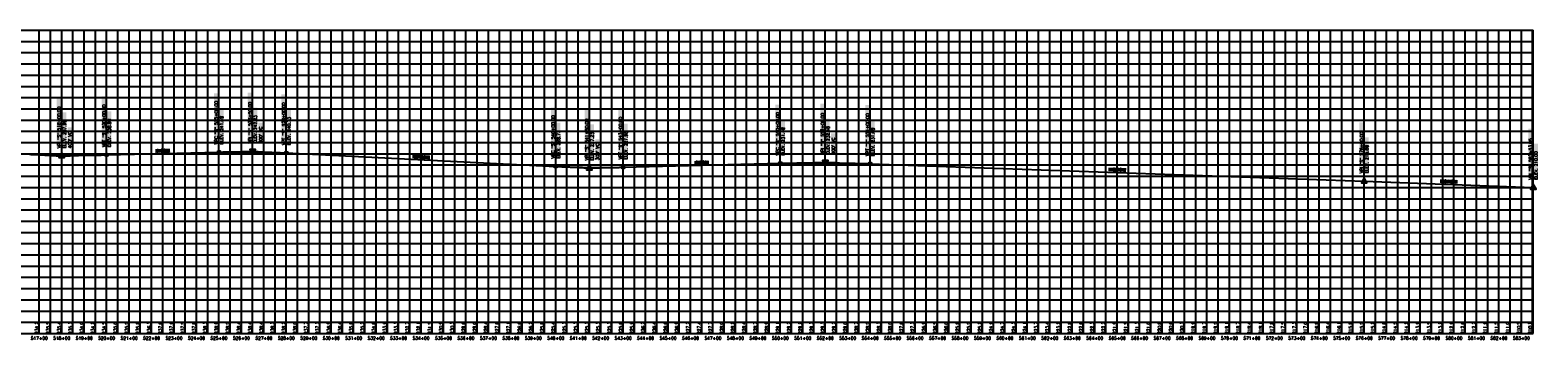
# Model space of a CAD drawing. Extents: x 114466 to 237039, y 16086 to 93345.
# Tile 46 of 81: x 188941 to 195655, y 25586 to 26965. Entities that reach past the tile are written whole.
import ezdxf
from ezdxf.enums import TextEntityAlignment as Align

# ---------------------------------------------------------------- set-up
doc = ezdxf.new("R2010")
doc.units = 0
doc.header["$LTSCALE"] = 50
doc.header["$MEASUREMENT"] = 0
doc.layers.get('0').update_dxf_attribs({"color": 1})
for name, color, linetype in [('STERL_SHIFT2-PBASE', 251, 'Continuous'), ('STERL_SHIFT2-PEGCT', 251, 'Continuous'), ('STERL_SHIFT2-PFGC', 6, 'Continuous'), ('sterl_shift2-PFGCT', 3, 'Continuous'), ('sterl_shift2-PFGCT-B', 3, 'Continuous'), ('STERL_SHIFT2-PGRID', 251, 'Continuous'), ('STERL_SHIFT2-PVGRID', 251, 'Continuous')]:
    doc.layers.add(name, color=color, linetype=linetype)
doc.styles.add('L140', font='ROMANSM.shx', dxfattribs={"height": 14})

# ---------------------------------------------------------------- blocks, each defined once
blk = doc.blocks.new('CRV_CIR')
at = {"color": 155, "const_width": 0.063, "flags": 128}
blk.add_lwpolyline([(-0.0315, 0, 1), (0.0315, 0, 1)], format="xyb", close=True, dxfattribs=at)
for radius in [0.07, 0.0187]:
    blk.add_circle((0, 0), radius)
blk = doc.blocks.new('crv_tri')
for points in [[(0.125, -0.072), (0, 0.144), (-0.125, -0.072)], [(-0.125, -0.072), (0.125, -0.072), (0, 0.144)]]:
    blk.add_hatch(color=155).paths.add_polyline_path(points)
for p, q in [((0, 0.144), (-0.125, -0.072)), ((0.125, -0.072), (0, 0.144)), ((-0.125, -0.072), (0.125, -0.072))]:
    blk.add_line(p, q)
at = {"flags": 128}
for points in [[(0, 0.144), (-0.125, -0.072), (0.125, -0.072)], [(-0.125, -0.072), (0.125, -0.072), (0, 0.144)]]:
    blk.add_lwpolyline(points, close=True, dxfattribs=at)
blk.add_circle((0, 0), 0.025)
blk.add_circle((0, 0), 0.025)
blk.add_circle((0, 0), 0.025)

msp = doc.modelspace()

# ---------------------------------------------------------------- linework, layer by layer
at = {"layer": 'STERL_SHIFT2-PBASE'}
for p, q in [((137615.98245, 25664.70566), (195633.78158, 25664.70566)), ((188981.57245, 25614.70566), (188981.57245, 25664.70566)), ((189031.57245, 25614.70566), (189031.57245, 25664.70566)), ((189081.57245, 25614.70566), (189081.57245, 25664.70566)), ((189131.57245, 25614.70566), (189131.57245, 25664.70566)), ((189181.57245, 25614.70566), (189181.57245, 25664.70566)), ((189231.57245, 25614.70566), (189231.57245, 25664.70566)), ((189281.57245, 25614.70566), (189281.57245, 25664.70566)), ((189331.57245, 25614.70566), (189331.57245, 25664.70566)), ((189381.57245, 25614.70566), (189381.57245, 25664.70566)), ((189431.57245, 25614.70566), (189431.57245, 25664.70566)), ((189481.57245, 25614.70566), (189481.57245, 25664.70566)), ((189531.57245, 25614.70566), (189531.57245, 25664.70566)), ((189581.57245, 25614.70566), (189581.57245, 25664.70566)), ((189631.57245, 25614.70566), (189631.57245, 25664.70566)), ((189681.57245, 25614.70566), (189681.57245, 25664.70566)), ((189731.57245, 25614.70566), (189731.57245, 25664.70566)), ((189781.57245, 25614.70566), (189781.57245, 25664.70566)), ((189831.57245, 25614.70566), (189831.57245, 25664.70566)), ((189881.57245, 25614.70566), (189881.57245, 25664.70566)), ((189931.57245, 25614.70566), (189931.57245, 25664.70566)), ((189981.57245, 25614.70566), (189981.57245, 25664.70566)), ((190031.57245, 25614.70566), (190031.57245, 25664.70566)), ((190081.57245, 25614.70566), (190081.57245, 25664.70566)), ((190131.57245, 25614.70566), (190131.57245, 25664.70566)), ((190181.57245, 25614.70566), (190181.57245, 25664.70566)), ((190231.57245, 25614.70566), (190231.57245, 25664.70566)), ((190281.57245, 25614.70566), (190281.57245, 25664.70566)), ((190331.57245, 25614.70566), (190331.57245, 25664.70566)), ((190381.57245, 25614.70566), (190381.57245, 25664.70566)), ((190431.57245, 25614.70566), (190431.57245, 25664.70566)), ((190481.57245, 25614.70566), (190481.57245, 25664.70566)), ((190531.57245, 25614.70566), (190531.57245, 25664.70566)), ((190581.57245, 25614.70566), (190581.57245, 25664.70566)), ((190631.57245, 25614.70566), (190631.57245, 25664.70566)), ((190681.57245, 25614.70566), (190681.57245, 25664.70566)), ((190731.57245, 25614.70566), (190731.57245, 25664.70566)), ((190781.57245, 25614.70566), (190781.57245, 25664.70566)), ((190831.57245, 25614.70566), (190831.57245, 25664.70566)), ((190881.57245, 25614.70566), (190881.57245, 25664.70566)), ((190931.57245, 25614.70566), (190931.57245, 25664.70566)), ((190981.57245, 25614.70566), (190981.57245, 25664.70566)), ((191031.57245, 25614.70566), (191031.57245, 25664.70566)), ((191081.57245, 25614.70566), (191081.57245, 25664.70566)), ((191131.57245, 25614.70566), (191131.57245, 25664.70566)), ((191181.57245, 25614.70566), (191181.57245, 25664.70566)), ((191231.57245, 25614.70566), (191231.57245, 25664.70566)), ((191281.57245, 25614.70566), (191281.57245, 25664.70566)), ((191331.57245, 25614.70566), (191331.57245, 25664.70566)), ((191381.57245, 25614.70566), (191381.57245, 25664.70566)), ((191431.57245, 25614.70566), (191431.57245, 25664.70566)), ((191481.57245, 25614.70566), (191481.57245, 25664.70566)), ((191531.57245, 25614.70566), (191531.57245, 25664.70566)), ((191581.57245, 25614.70566), (191581.57245, 25664.70566)), ((191631.57245, 25614.70566), (191631.57245, 25664.70566)), ((191681.57245, 25614.70566), (191681.57245, 25664.70566)), ((191731.57245, 25614.70566), (191731.57245, 25664.70566)), ((191781.57245, 25614.70566), (191781.57245, 25664.70566)), ((191831.57245, 25614.70566), (191831.57245, 25664.70566)), ((191881.57245, 25614.70566), (191881.57245, 25664.70566)), ((191931.57245, 25614.70566), (191931.57245, 25664.70566)), ((191981.57245, 25614.70566), (191981.57245, 25664.70566)), ((192031.57245, 25614.70566), (192031.57245, 25664.70566)), ((192081.57245, 25614.70566), (192081.57245, 25664.70566)), ((192131.57245, 25614.70566), (192131.57245, 25664.70566)), ((192181.57245, 25614.70566), (192181.57245, 25664.70566)), ((192231.57245, 25614.70566), (192231.57245, 25664.70566)), ((192281.57245, 25614.70566), (192281.57245, 25664.70566)), ((192331.57245, 25614.70566), (192331.57245, 25664.70566)), ((192381.57245, 25614.70566), (192381.57245, 25664.70566)), ((192431.57245, 25614.70566), (192431.57245, 25664.70566)), ((192481.57245, 25614.70566), (192481.57245, 25664.70566)), ((192531.57245, 25614.70566), (192531.57245, 25664.70566)), ((192581.57245, 25614.70566), (192581.57245, 25664.70566)), ((192631.57245, 25614.70566), (192631.57245, 25664.70566)), ((192681.57245, 25614.70566), (192681.57245, 25664.70566)), ((192731.57245, 25614.70566), (192731.57245, 25664.70566)), ((192781.57245, 25614.70566), (192781.57245, 25664.70566)), ((192831.57245, 25614.70566), (192831.57245, 25664.70566)), ((192881.57245, 25614.70566), (192881.57245, 25664.70566)), ((192931.57245, 25614.70566), (192931.57245, 25664.70566)), ((192981.57245, 25614.70566), (192981.57245, 25664.70566)), ((193031.57245, 25614.70566), (193031.57245, 25664.70566)), ((193081.57245, 25614.70566), (193081.57245, 25664.70566)), ((193131.57245, 25614.70566), (193131.57245, 25664.70566)), ((193181.57245, 25614.70566), (193181.57245, 25664.70566)), ((193231.57245, 25614.70566), (193231.57245, 25664.70566)), ((193281.57245, 25614.70566), (193281.57245, 25664.70566)), ((193331.57245, 25614.70566), (193331.57245, 25664.70566)), ((193381.57245, 25614.70566), (193381.57245, 25664.70566)), ((193431.57245, 25614.70566), (193431.57245, 25664.70566)), ((193481.57245, 25614.70566), (193481.57245, 25664.70566)), ((193531.57245, 25614.70566), (193531.57245, 25664.70566)), ((193581.57245, 25614.70566), (193581.57245, 25664.70566)), ((193631.57245, 25614.70566), (193631.57245, 25664.70566)), ((193681.57245, 25614.70566), (193681.57245, 25664.70566)), ((193731.57245, 25614.70566), (193731.57245, 25664.70566)), ((193781.57245, 25614.70566), (193781.57245, 25664.70566)), ((193831.57245, 25614.70566), (193831.57245, 25664.70566)), ((193881.57245, 25614.70566), (193881.57245, 25664.70566)), ((193931.57245, 25614.70566), (193931.57245, 25664.70566)), ((193981.57245, 25614.70566), (193981.57245, 25664.70566)), ((194031.57245, 25614.70566), (194031.57245, 25664.70566)), ((194081.57245, 25614.70566), (194081.57245, 25664.70566)), ((194131.57245, 25614.70566), (194131.57245, 25664.70566)), ((194181.57245, 25614.70566), (194181.57245, 25664.70566)), ((194231.57245, 25614.70566), (194231.57245, 25664.70566)), ((194281.57245, 25614.70566), (194281.57245, 25664.70566)), ((194331.57245, 25614.70566), (194331.57245, 25664.70566)), ((194381.57245, 25614.70566), (194381.57245, 25664.70566)), ((194431.57245, 25614.70566), (194431.57245, 25664.70566)), ((194481.57245, 25614.70566), (194481.57245, 25664.70566)), ((194531.57245, 25614.70566), (194531.57245, 25664.70566)), ((194581.57245, 25614.70566), (194581.57245, 25664.70566)), ((194631.57245, 25614.70566), (194631.57245, 25664.70566)), ((194681.57245, 25614.70566), (194681.57245, 25664.70566)), ((194731.57245, 25614.70566), (194731.57245, 25664.70566)), ((194781.57245, 25614.70566), (194781.57245, 25664.70566)), ((194831.57245, 25614.70566), (194831.57245, 25664.70566)), ((194881.57245, 25614.70566), (194881.57245, 25664.70566)), ((194931.57245, 25614.70566), (194931.57245, 25664.70566)), ((194981.57245, 25614.70566), (194981.57245, 25664.70566)), ((195031.57245, 25614.70566), (195031.57245, 25664.70566)), ((195081.57245, 25614.70566), (195081.57245, 25664.70566)), ((195131.57245, 25614.70566), (195131.57245, 25664.70566)), ((195181.57245, 25614.70566), (195181.57245, 25664.70566)), ((195231.57245, 25614.70566), (195231.57245, 25664.70566)), ((195281.57245, 25614.70566), (195281.57245, 25664.70566)), ((195331.57245, 25614.70566), (195331.57245, 25664.70566)), ((195381.57245, 25614.70566), (195381.57245, 25664.70566)), ((195431.57245, 25614.70566), (195431.57245, 25664.70566)), ((195481.57245, 25614.70566), (195481.57245, 25664.70566)), ((195531.57245, 25614.70566), (195531.57245, 25664.70566)), ((195581.57245, 25614.70566), (195581.57245, 25664.70566)), ((195631.57245, 25614.70566), (195631.57245, 25664.70566)), ((195633.78158, 25614.70566), (195633.78158, 25664.70566)), ((137615.98245, 25614.70566), (195633.78158, 25614.70566))]:
    msp.add_line(p, q, dxfattribs=at)
at = {"layer": 'STERL_SHIFT2-PFGC'}
for p, q in [((189281.57245, 26409.61557), (189781.57245, 26422.11557)), ((190081.57245, 26418.36557), (191281.57245, 26358.36557)), ((191581.57245, 26354.61557), (192281.57245, 26372.11557)), ((192681.57245, 26370.11557), (194881.57245, 26293.11557)), ((194881.57245, 26293.11557), (195634.62462, 26264.70566))]:
    msp.add_line(p, q, dxfattribs=at)
for points in [[(188937.82245, 26412.0997), (188944.07245, 26411.85678), (188950.32245, 26411.62119), (188956.57245, 26411.39291), (188962.82245, 26411.17197), (188969.07245, 26410.95834), (188975.32245, 26410.75204), (188981.57245, 26410.55307), (188987.82245, 26410.36142), (188994.07245, 26410.17709), (189000.32245, 26410.00009), (189006.57245, 26409.83041), (189012.82245, 26409.66806), (189019.07245, 26409.51303), (189025.32245, 26409.36533), (189031.57245, 26409.22494), (189037.82245, 26409.09189), (189044.07245, 26408.96616), (189050.32245, 26408.84775), (189056.57245, 26408.73666), (189062.82245, 26408.6329), (189069.07245, 26408.53647), (189075.32245, 26408.44736), (189081.57245, 26408.36557), (189087.82245, 26408.29111), (189094.07245, 26408.22397), (189100.32245, 26408.16415), (189106.57245, 26408.11166), (189112.82245, 26408.0665), (189119.07245, 26408.02866), (189125.32245, 26407.99814), (189131.57245, 26407.97494), (189137.82245, 26407.95908), (189144.07245, 26407.95053), (189150.32245, 26407.94931), (189156.57245, 26407.95541), (189162.82245, 26407.96884), (189169.07245, 26407.98959), (189175.32245, 26408.01767), (189181.57245, 26408.05307), (189187.82245, 26408.09579), (189194.07245, 26408.14584), (189200.32245, 26408.20322), (189206.57245, 26408.26791), (189212.82245, 26408.33994), (189219.07245, 26408.41928), (189225.32245, 26408.50595), (189231.57245, 26408.59994), (189237.82245, 26408.70126), (189244.07245, 26408.80991), (189250.32245, 26408.92587), (189256.57245, 26409.04916), (189262.82245, 26409.17978), (189269.07245, 26409.31772), (189275.32245, 26409.46298), (189281.57245, 26409.61557)], [(189781.57245, 26422.11557), (189786.25995, 26422.23001), (189790.94745, 26422.33896), (189795.63495, 26422.44241), (189800.32245, 26422.54037), (189805.00995, 26422.63284), (189809.69745, 26422.71982), (189814.38495, 26422.8013), (189819.07245, 26422.87729), (189823.75995, 26422.94778), (189828.44745, 26423.01279), (189833.13495, 26423.0723), (189837.82245, 26423.12631), (189842.50995, 26423.17484), (189847.19745, 26423.21786), (189851.88495, 26423.2554), (189856.57245, 26423.28744), (189861.25995, 26423.314), (189865.94745, 26423.33505), (189870.63495, 26423.35062), (189875.32245, 26423.36069), (189880.00995, 26423.36526), (189884.69745, 26423.36435), (189889.38495, 26423.35794), (189894.07245, 26423.34604), (189898.75995, 26423.32864), (189903.44745, 26423.30576), (189908.13495, 26423.27737), (189912.82245, 26423.2435), (189917.50995, 26423.20413), (189922.19745, 26423.15927), (189926.88495, 26423.10892), (189931.57245, 26423.05307), (189936.25995, 26422.99173), (189940.94745, 26422.9249), (189945.63495, 26422.85257), (189950.32245, 26422.77475), (189955.00995, 26422.69144), (189959.69745, 26422.60263), (189964.38495, 26422.50833), (189969.07245, 26422.40854), (189973.75995, 26422.30325), (189978.44745, 26422.19247), (189983.13495, 26422.0762), (189987.82245, 26421.95444), (189992.50995, 26421.82718), (189997.19745, 26421.69443), (190001.88495, 26421.55618), (190006.57245, 26421.41244), (190011.25995, 26421.26321), (190015.94745, 26421.10849), (190020.63495, 26420.94827), (190025.32245, 26420.78256), (190030.00995, 26420.61136), (190034.69745, 26420.43466), (190039.38495, 26420.25247), (190044.07245, 26420.06479), (190048.75995, 26419.87161), (190053.44745, 26419.67294), (190058.13495, 26419.46878), (190062.82245, 26419.25912), (190067.50995, 26419.04398), (190072.19745, 26418.82333), (190076.88495, 26418.5972), (190081.57245, 26418.36557)], [(191281.57245, 26358.36557), (191286.25995, 26358.13394), (191290.94745, 26357.90781), (191295.63495, 26357.68716), (191300.32245, 26357.47202), (191305.00995, 26357.26236), (191309.69745, 26357.0582), (191314.38495, 26356.85953), (191319.07245, 26356.66635), (191323.75995, 26356.47867), (191328.44745, 26356.29648), (191333.13495, 26356.11978), (191337.82245, 26355.94858), (191342.50995, 26355.78287), (191347.19745, 26355.62265), (191351.88495, 26355.46793), (191356.57245, 26355.31869), (191361.25995, 26355.17496), (191365.94745, 26355.03671), (191370.63495, 26354.90396), (191375.32245, 26354.7767), (191380.00995, 26354.65494), (191384.69745, 26354.53867), (191389.38495, 26354.42789), (191394.07245, 26354.3226), (191398.75995, 26354.22281), (191403.44745, 26354.12851), (191408.13495, 26354.0397), (191412.82245, 26353.95639), (191417.50995, 26353.87857), (191422.19745, 26353.80624), (191426.88495, 26353.73941), (191431.57245, 26353.67807), (191436.25995, 26353.62222), (191440.94745, 26353.57187), (191445.63495, 26353.52701), (191450.32245, 26353.48764), (191455.00995, 26353.45377), (191459.69745, 26353.42538), (191464.38495, 26353.4025), (191469.07245, 26353.3851), (191473.75995, 26353.3732), (191478.44745, 26353.36679), (191483.13495, 26353.36588), (191487.82245, 26353.37045), (191492.50995, 26353.38052), (191497.19745, 26353.39609), (191501.88495, 26353.41714), (191506.57245, 26353.44369), (191511.25995, 26353.47574), (191515.94745, 26353.51328), (191520.63495, 26353.5563), (191525.32245, 26353.60483), (191530.00995, 26353.65884), (191534.69745, 26353.71835), (191539.38495, 26353.78336), (191544.07245, 26353.85385), (191548.75995, 26353.92984), (191553.44745, 26354.01132), (191558.13495, 26354.0983), (191562.82245, 26354.19077), (191567.50995, 26354.28873), (191572.19745, 26354.39218), (191576.88495, 26354.50113), (191581.57245, 26354.61557)], [(192281.57245, 26372.11557), (192287.82245, 26372.26889), (192294.07245, 26372.41635), (192300.32245, 26372.55795), (192306.57245, 26372.69369), (192312.82245, 26372.82358), (192319.07245, 26372.9476), (192325.32245, 26373.06577), (192331.57245, 26373.17807), (192337.82245, 26373.28452), (192344.07245, 26373.3851), (192350.32245, 26373.47983), (192356.57245, 26373.56869), (192362.82245, 26373.6517), (192369.07245, 26373.72885), (192375.32245, 26373.80014), (192381.57245, 26373.86557), (192387.82245, 26373.92514), (192394.07245, 26373.97885), (192400.32245, 26374.0267), (192406.57245, 26374.06869), (192412.82245, 26374.10483), (192419.07245, 26374.1351), (192425.32245, 26374.15952), (192431.57245, 26374.17807), (192437.82245, 26374.19077), (192444.07245, 26374.1976), (192450.32245, 26374.19858), (192456.57245, 26374.19369), (192462.82245, 26374.18295), (192469.07245, 26374.16635), (192475.32245, 26374.14389), (192481.57245, 26374.11557), (192487.82245, 26374.08139), (192494.07245, 26374.04135), (192500.32245, 26373.99545), (192506.57245, 26373.94369), (192512.82245, 26373.88608), (192519.07245, 26373.8226), (192525.32245, 26373.75327), (192531.57245, 26373.67807), (192537.82245, 26373.59702), (192544.07245, 26373.5101), (192550.32245, 26373.41733), (192556.57245, 26373.31869), (192562.82245, 26373.2142), (192569.07245, 26373.10385), (192575.32245, 26372.98764), (192581.57245, 26372.86557), (192587.82245, 26372.73764), (192594.07245, 26372.60385), (192600.32245, 26372.4642), (192606.57245, 26372.31869), (192612.82245, 26372.16733), (192619.07245, 26372.0101), (192625.32245, 26371.84702), (192631.57245, 26371.67807), (192637.82245, 26371.50327), (192644.07245, 26371.3226), (192650.32245, 26371.13608), (192656.57245, 26370.94369), (192662.82245, 26370.74545), (192669.07245, 26370.54135), (192675.32245, 26370.33139), (192681.57245, 26370.11557)]]:
    msp.add_lwpolyline(points, dxfattribs=at)
at = {"layer": 'sterl_shift2-PFGCT'}
for p, q in [((189081.57245, 26404.61557), (189081.57245, 26666.1639)), ((189281.57245, 26409.61557), (189281.57245, 26670.82464)), ((189781.57245, 26422.11557), (189781.57245, 26683.38518)), ((189931.57245, 26425.86557), (189931.57245, 26688.61654)), ((190081.57245, 26418.36557), (190081.57245, 26681.00729)), ((191281.57245, 26358.36557), (191281.57245, 26620.37819)), ((191431.57245, 26350.86557), (191431.57245, 26612.87576)), ((191581.57245, 26354.61557), (191581.57245, 26616.62688)), ((192281.57245, 26372.11557), (192281.57245, 26638.47239)), ((192481.57245, 26377.11557), (192481.57245, 26639.85169)), ((192681.57245, 26370.11557), (192681.57245, 26632.95553)), ((194881.57245, 26293.11557), (194881.57245, 26556.44046)), ((195634.62462, 26264.70566), (195634.62462, 26527.39715))]:
    msp.add_line(p, q, dxfattribs=at)
at = {"layer": 'sterl_shift2-PFGCT', "color": 155}
for points in [[(189078.10578, 26440.08224), (189059.70578, 26440.08224), (189078.10578, 26665.81557), (189059.70578, 26665.81557)], [(189278.10578, 26445.08224), (189259.70578, 26445.08224), (189278.10578, 26670.81557), (189259.70578, 26670.81557)], [(189778.10578, 26457.58224), (189759.70578, 26457.58224), (189778.10578, 26683.31557), (189759.70578, 26683.31557)], [(189928.10578, 26461.33224), (189909.70578, 26461.33224), (189928.10578, 26687.06557), (189909.70578, 26687.06557)], [(190078.10578, 26453.83224), (190059.70578, 26453.83224), (190078.10578, 26679.56557), (190059.70578, 26679.56557)], [(189101.97245, 26440.21557), (189085.17245, 26440.21557), (189101.97245, 26599.01557), (189085.17245, 26599.01557)], [(189301.97245, 26445.21557), (189285.17245, 26445.21557), (189301.97245, 26604.01557), (189285.17245, 26604.01557)], [(189801.97245, 26457.71557), (189785.17245, 26457.71557), (189801.97245, 26616.51557), (189785.17245, 26616.51557)], [(189951.97245, 26461.46557), (189935.17245, 26461.46557), (189951.97245, 26620.26557), (189935.17245, 26620.26557)], [(190101.97245, 26453.96557), (190085.17245, 26453.96557), (190101.97245, 26612.76557), (190085.17245, 26612.76557)], [(191278.10578, 26393.83224), (191259.70578, 26393.83224), (191278.10578, 26619.56557), (191259.70578, 26619.56557)], [(191428.10578, 26386.33224), (191409.70578, 26386.33224), (191428.10578, 26612.06557), (191409.70578, 26612.06557)], [(191578.10578, 26390.08224), (191559.70578, 26390.08224), (191578.10578, 26615.81557), (191559.70578, 26615.81557)], [(192278.10578, 26407.58224), (192259.70578, 26407.58224), (192278.10578, 26633.31557), (192259.70578, 26633.31557)], [(192478.10578, 26412.58224), (192459.70578, 26412.58224), (192478.10578, 26638.31557), (192459.70578, 26638.31557)], [(192678.10578, 26405.58224), (192659.70578, 26405.58224), (192678.10578, 26631.31557), (192659.70578, 26631.31557)], [(189126.10578, 26440.08224), (189107.70578, 26440.08224), (189126.10578, 26532.48224), (189107.70578, 26532.48224)], [(189976.10578, 26461.33224), (189957.70578, 26461.33224), (189976.10578, 26553.73224), (189957.70578, 26553.73224)], [(191301.97245, 26393.96557), (191285.17245, 26393.96557), (191301.97245, 26552.76557), (191285.17245, 26552.76557)], [(191451.97245, 26386.46557), (191435.17245, 26386.46557), (191451.97245, 26545.26557), (191435.17245, 26545.26557)], [(191601.97245, 26390.21557), (191585.17245, 26390.21557), (191601.97245, 26549.01557), (191585.17245, 26549.01557)], [(192301.97245, 26407.71557), (192285.17245, 26407.71557), (192301.97245, 26566.51557), (192285.17245, 26566.51557)], [(192501.97245, 26412.71557), (192485.17245, 26412.71557), (192501.97245, 26571.51557), (192485.17245, 26571.51557)], [(192701.97245, 26405.71557), (192685.17245, 26405.71557), (192701.97245, 26564.51557), (192685.17245, 26564.51557)], [(194878.10578, 26328.58224), (194859.70578, 26328.58224), (194878.10578, 26554.31557), (194859.70578, 26554.31557)], [(195631.15795, 26300.17233), (195612.75795, 26300.17233), (195631.15795, 26525.90566), (195612.75795, 26525.90566)], [(191476.10578, 26386.33224), (191457.70578, 26386.33224), (191476.10578, 26478.73224), (191457.70578, 26478.73224)], [(192526.10578, 26412.58224), (192507.70578, 26412.58224), (192526.10578, 26504.98224), (192507.70578, 26504.98224)], [(194901.97245, 26328.71557), (194885.17245, 26328.71557), (194901.97245, 26487.51557), (194885.17245, 26487.51557)], [(195655.02462, 26300.30566), (195638.22462, 26300.30566), (195655.02462, 26459.10566), (195638.22462, 26459.10566)], [(189498.42618, 26418.63732), (189498.00595, 26435.43207), (189564.53883, 26420.29157), (189564.11859, 26437.08631)], [(190642.06851, 26393.94822), (190642.90871, 26410.7272), (190721.43573, 26389.97394), (190722.27593, 26406.75292)], [(191898.42618, 26366.13732), (191898.00595, 26382.93207), (191964.53883, 26367.79157), (191964.11859, 26384.58631)], [(193741.98935, 26336.60004), (193742.57566, 26353.3898), (193821.40761, 26333.82669), (193821.99392, 26350.61646)], [(195218.52917, 26284.01024), (195219.16432, 26300.79823), (195297.93903, 26281.00589), (195298.57418, 26297.79387)]]:
    msp.add_solid(points, dxfattribs=at)
at = {"layer": 'sterl_shift2-PFGCT-B'}
for p, q in [((189006.66602, 26408.36089), (189081.57245, 26404.61557)), ((189081.57245, 26404.61557), (189156.54902, 26406.48998)), ((189881.58806, 26424.61596), (189931.57245, 26425.86557)), ((189931.57245, 26425.86557), (189981.51006, 26423.36869)), ((191381.63483, 26353.36245), (191431.57245, 26350.86557)), ((191431.57245, 26350.86557), (191481.55683, 26352.11518)), ((192431.58806, 26375.86596), (192481.57245, 26377.11557)), ((192481.57245, 26377.11557), (192531.54185, 26375.36664))]:
    msp.add_line(p, q, dxfattribs=at)
at = {"layer": 'STERL_SHIFT2-PGRID'}
for p, q in [((137615.98245, 26964.70566), (195633.78158, 26964.70566)), ((188981.57245, 25664.70566), (188981.57245, 26964.70566)), ((189031.57245, 25664.70566), (189031.57245, 26964.70566)), ((189081.57245, 25664.70566), (189081.57245, 26964.70566)), ((189131.57245, 25664.70566), (189131.57245, 26964.70566)), ((189181.57245, 25664.70566), (189181.57245, 26964.70566)), ((189231.57245, 25664.70566), (189231.57245, 26964.70566)), ((189281.57245, 25664.70566), (189281.57245, 26964.70566)), ((189331.57245, 25664.70566), (189331.57245, 26964.70566)), ((189381.57245, 25664.70566), (189381.57245, 26964.70566)), ((189431.57245, 25664.70566), (189431.57245, 26964.70566)), ((189481.57245, 25664.70566), (189481.57245, 26964.70566)), ((189531.57245, 25664.70566), (189531.57245, 26964.70566)), ((189581.57245, 25664.70566), (189581.57245, 26964.70566)), ((189631.57245, 25664.70566), (189631.57245, 26964.70566)), ((189681.57245, 25664.70566), (189681.57245, 26964.70566)), ((189731.57245, 25664.70566), (189731.57245, 26964.70566)), ((189781.57245, 25664.70566), (189781.57245, 26964.70566)), ((189831.57245, 25664.70566), (189831.57245, 26964.70566)), ((189881.57245, 25664.70566), (189881.57245, 26964.70566)), ((189931.57245, 25664.70566), (189931.57245, 26964.70566)), ((189981.57245, 25664.70566), (189981.57245, 26964.70566)), ((190031.57245, 25664.70566), (190031.57245, 26964.70566)), ((190081.57245, 25664.70566), (190081.57245, 26964.70566)), ((190131.57245, 25664.70566), (190131.57245, 26964.70566)), ((190181.57245, 25664.70566), (190181.57245, 26964.70566)), ((190231.57245, 25664.70566), (190231.57245, 26964.70566)), ((190281.57245, 25664.70566), (190281.57245, 26964.70566)), ((190331.57245, 25664.70566), (190331.57245, 26964.70566)), ((190381.57245, 25664.70566), (190381.57245, 26964.70566)), ((190431.57245, 25664.70566), (190431.57245, 26964.70566)), ((190481.57245, 25664.70566), (190481.57245, 26964.70566)), ((190531.57245, 25664.70566), (190531.57245, 26964.70566)), ((190581.57245, 25664.70566), (190581.57245, 26964.70566)), ((190631.57245, 25664.70566), (190631.57245, 26964.70566)), ((190681.57245, 25664.70566), (190681.57245, 26964.70566)), ((190731.57245, 25664.70566), (190731.57245, 26964.70566)), ((190781.57245, 25664.70566), (190781.57245, 26964.70566)), ((190831.57245, 25664.70566), (190831.57245, 26964.70566)), ((190881.57245, 25664.70566), (190881.57245, 26964.70566)), ((190931.57245, 25664.70566), (190931.57245, 26964.70566)), ((190981.57245, 25664.70566), (190981.57245, 26964.70566)), ((191031.57245, 25664.70566), (191031.57245, 26964.70566)), ((191081.57245, 25664.70566), (191081.57245, 26964.70566)), ((191131.57245, 25664.70566), (191131.57245, 26964.70566)), ((191181.57245, 25664.70566), (191181.57245, 26964.70566)), ((191231.57245, 25664.70566), (191231.57245, 26964.70566)), ((191281.57245, 25664.70566), (191281.57245, 26964.70566)), ((191331.57245, 25664.70566), (191331.57245, 26964.70566)), ((191381.57245, 25664.70566), (191381.57245, 26964.70566)), ((191431.57245, 25664.70566), (191431.57245, 26964.70566)), ((191481.57245, 25664.70566), (191481.57245, 26964.70566)), ((191531.57245, 25664.70566), (191531.57245, 26964.70566)), ((191581.57245, 25664.70566), (191581.57245, 26964.70566)), ((191631.57245, 25664.70566), (191631.57245, 26964.70566)), ((191681.57245, 25664.70566), (191681.57245, 26964.70566)), ((191731.57245, 25664.70566), (191731.57245, 26964.70566)), ((191781.57245, 25664.70566), (191781.57245, 26964.70566)), ((191831.57245, 25664.70566), (191831.57245, 26964.70566)), ((191881.57245, 25664.70566), (191881.57245, 26964.70566)), ((191931.57245, 25664.70566), (191931.57245, 26964.70566)), ((191981.57245, 25664.70566), (191981.57245, 26964.70566)), ((192031.57245, 25664.70566), (192031.57245, 26964.70566)), ((192081.57245, 25664.70566), (192081.57245, 26964.70566)), ((192131.57245, 25664.70566), (192131.57245, 26964.70566)), ((192181.57245, 25664.70566), (192181.57245, 26964.70566)), ((192231.57245, 25664.70566), (192231.57245, 26964.70566)), ((192281.57245, 25664.70566), (192281.57245, 26964.70566)), ((192331.57245, 25664.70566), (192331.57245, 26964.70566)), ((192381.57245, 25664.70566), (192381.57245, 26964.70566)), ((192431.57245, 25664.70566), (192431.57245, 26964.70566)), ((192481.57245, 25664.70566), (192481.57245, 26964.70566)), ((192531.57245, 25664.70566), (192531.57245, 26964.70566)), ((192581.57245, 25664.70566), (192581.57245, 26964.70566)), ((192631.57245, 25664.70566), (192631.57245, 26964.70566)), ((192681.57245, 25664.70566), (192681.57245, 26964.70566)), ((192731.57245, 25664.70566), (192731.57245, 26964.70566)), ((192781.57245, 25664.70566), (192781.57245, 26964.70566)), ((192831.57245, 25664.70566), (192831.57245, 26964.70566)), ((192881.57245, 25664.70566), (192881.57245, 26964.70566)), ((192931.57245, 25664.70566), (192931.57245, 26964.70566)), ((192981.57245, 25664.70566), (192981.57245, 26964.70566)), ((193031.57245, 25664.70566), (193031.57245, 26964.70566)), ((193081.57245, 25664.70566), (193081.57245, 26964.70566)), ((193131.57245, 25664.70566), (193131.57245, 26964.70566)), ((193181.57245, 25664.70566), (193181.57245, 26964.70566)), ((193231.57245, 25664.70566), (193231.57245, 26964.70566)), ((193281.57245, 25664.70566), (193281.57245, 26964.70566)), ((193331.57245, 25664.70566), (193331.57245, 26964.70566)), ((193381.57245, 25664.70566), (193381.57245, 26964.70566)), ((193431.57245, 25664.70566), (193431.57245, 26964.70566)), ((193481.57245, 25664.70566), (193481.57245, 26964.70566)), ((193531.57245, 25664.70566), (193531.57245, 26964.70566)), ((193581.57245, 25664.70566), (193581.57245, 26964.70566)), ((193631.57245, 25664.70566), (193631.57245, 26964.70566)), ((193681.57245, 25664.70566), (193681.57245, 26964.70566)), ((193731.57245, 25664.70566), (193731.57245, 26964.70566)), ((193781.57245, 25664.70566), (193781.57245, 26964.70566)), ((193831.57245, 25664.70566), (193831.57245, 26964.70566)), ((193881.57245, 25664.70566), (193881.57245, 26964.70566)), ((193931.57245, 25664.70566), (193931.57245, 26964.70566)), ((193981.57245, 25664.70566), (193981.57245, 26964.70566)), ((194031.57245, 25664.70566), (194031.57245, 26964.70566)), ((194081.57245, 25664.70566), (194081.57245, 26964.70566)), ((194131.57245, 25664.70566), (194131.57245, 26964.70566)), ((194181.57245, 25664.70566), (194181.57245, 26964.70566)), ((194231.57245, 25664.70566), (194231.57245, 26964.70566)), ((194281.57245, 25664.70566), (194281.57245, 26964.70566)), ((194331.57245, 25664.70566), (194331.57245, 26964.70566)), ((194381.57245, 25664.70566), (194381.57245, 26964.70566)), ((194431.57245, 25664.70566), (194431.57245, 26964.70566)), ((194481.57245, 25664.70566), (194481.57245, 26964.70566)), ((194531.57245, 25664.70566), (194531.57245, 26964.70566)), ((194581.57245, 25664.70566), (194581.57245, 26964.70566)), ((194631.57245, 25664.70566), (194631.57245, 26964.70566)), ((194681.57245, 25664.70566), (194681.57245, 26964.70566)), ((194731.57245, 25664.70566), (194731.57245, 26964.70566)), ((194781.57245, 25664.70566), (194781.57245, 26964.70566)), ((194831.57245, 25664.70566), (194831.57245, 26964.70566)), ((194881.57245, 25664.70566), (194881.57245, 26964.70566)), ((194931.57245, 25664.70566), (194931.57245, 26964.70566)), ((194981.57245, 25664.70566), (194981.57245, 26964.70566)), ((195031.57245, 25664.70566), (195031.57245, 26964.70566)), ((195081.57245, 25664.70566), (195081.57245, 26964.70566)), ((195131.57245, 25664.70566), (195131.57245, 26964.70566)), ((195181.57245, 25664.70566), (195181.57245, 26964.70566)), ((195231.57245, 25664.70566), (195231.57245, 26964.70566)), ((195281.57245, 25664.70566), (195281.57245, 26964.70566)), ((195331.57245, 25664.70566), (195331.57245, 26964.70566)), ((195381.57245, 25664.70566), (195381.57245, 26964.70566)), ((195431.57245, 25664.70566), (195431.57245, 26964.70566)), ((195481.57245, 25664.70566), (195481.57245, 26964.70566)), ((195531.57245, 25664.70566), (195531.57245, 26964.70566)), ((195581.57245, 25664.70566), (195581.57245, 26964.70566)), ((195631.57245, 25664.70566), (195631.57245, 26964.70566)), ((195633.78158, 25664.70566), (195633.78158, 26964.70566)), ((137615.98245, 26914.70566), (195633.78158, 26914.70566)), ((137615.98245, 26864.70566), (195633.78158, 26864.70566)), ((137615.98245, 26814.70566), (195633.78158, 26814.70566)), ((137615.98245, 26764.70566), (195633.78158, 26764.70566)), ((137615.98245, 26714.70566), (195633.78158, 26714.70566)), ((137615.98245, 26664.70566), (195633.78158, 26664.70566)), ((137615.98245, 26614.70566), (195633.78158, 26614.70566)), ((137615.98245, 26564.70566), (195633.78158, 26564.70566)), ((137615.98245, 26514.70566), (195633.78158, 26514.70566)), ((137615.98245, 26464.70566), (195633.78158, 26464.70566)), ((137615.98245, 26414.70566), (195633.78158, 26414.70566)), ((137615.98245, 26364.70566), (195633.78158, 26364.70566)), ((137615.98245, 26314.70566), (195633.78158, 26314.70566)), ((137615.98245, 26264.70566), (195633.78158, 26264.70566)), ((137615.98245, 26214.70566), (195633.78158, 26214.70566)), ((137615.98245, 26164.70566), (195633.78158, 26164.70566)), ((137615.98245, 26114.70566), (195633.78158, 26114.70566)), ((137615.98245, 26064.70566), (195633.78158, 26064.70566)), ((137615.98245, 26014.70566), (195633.78158, 26014.70566)), ((137615.98245, 25964.70566), (195633.78158, 25964.70566)), ((137615.98245, 25914.70566), (195633.78158, 25914.70566)), ((137615.98245, 25864.70566), (195633.78158, 25864.70566)), ((137615.98245, 25814.70566), (195633.78158, 25814.70566)), ((137615.98245, 25764.70566), (195633.78158, 25764.70566)), ((137615.98245, 25714.70566), (195633.78158, 25714.70566))]:
    msp.add_line(p, q, dxfattribs=at)
at = {"layer": 'STERL_SHIFT2-PVGRID'}
for p, q in [((189031.57245, 25664.70566), (189031.57245, 26392.15733)), ((189081.57245, 25664.70566), (189081.57245, 26391.82877)), ((189131.57245, 25664.70566), (189131.57245, 26391.41643)), ((189281.57245, 25664.70566), (189281.57245, 26387.41701)), ((189331.57245, 25664.70566), (189331.57245, 26389.76433)), ((189381.57245, 25664.70566), (189381.57245, 26392.22777)), ((189431.57245, 25664.70566), (189431.57245, 26393.79862)), ((189481.57245, 25664.70566), (189481.57245, 26396.19111)), ((189531.57245, 25664.70566), (189531.57245, 26402.57829)), ((189581.57245, 25664.70566), (189581.57245, 26404.22656)), ((189631.57245, 25664.70566), (189631.57245, 26402.42792)), ((189681.57245, 25664.70566), (189681.57245, 26403.78481)), ((189731.57245, 25664.70566), (189731.57245, 26406.01146)), ((189781.57245, 25664.70566), (189781.57245, 26408.96275)), ((189831.57245, 25664.70566), (189831.57245, 26407.45082)), ((189881.57245, 25664.70566), (189881.57245, 26406.85863)), ((189931.57245, 25664.70566), (189931.57245, 26406.64601)), ((189981.57245, 25664.70566), (189981.57245, 26406.48278)), ((190031.57245, 25664.70566), (190031.57245, 26406.42246)), ((190081.57245, 25664.70566), (190081.57245, 26405.92016)), ((190131.57245, 25664.70566), (190131.57245, 26404.7275)), ((190181.57245, 25664.70566), (190181.57245, 26403.32437)), ((190231.57245, 25664.70566), (190231.57245, 26401.37413)), ((190281.57245, 25664.70566), (190281.57245, 26399.14364)), ((190331.57245, 25664.70566), (190331.57245, 26396.8357)), ((190381.57245, 25664.70566), (190381.57245, 26393.58297)), ((190431.57245, 25664.70566), (190431.57245, 26390.56397)), ((190481.57245, 25664.70566), (190481.57245, 26387.91247)), ((188981.57245, 25664.70566), (188981.57245, 26385.53531)), ((189181.57245, 25664.70566), (189181.57245, 26384.88709)), ((189231.57245, 25664.70566), (189231.57245, 26385.62796)), ((190531.57245, 25664.70566), (190531.57245, 26384.06717)), ((190581.57245, 25664.70566), (190581.57245, 26380.99356)), ((190631.57245, 25664.70566), (190631.57245, 26378.0179)), ((190681.57245, 25664.70566), (190681.57245, 26375.11491)), ((190731.57245, 25664.70566), (190731.57245, 26372.07768)), ((190781.57245, 25664.70566), (190781.57245, 26369.02808)), ((190831.57245, 25664.70566), (190831.57245, 26365.99612)), ((190881.57245, 25664.70566), (190881.57245, 26362.9439)), ((190931.57245, 25664.70566), (190931.57245, 26359.89914)), ((190981.57245, 25664.70566), (190981.57245, 26356.65901)), ((191031.57245, 25664.70566), (191031.57245, 26353.58409)), ((191081.57245, 25664.70566), (191081.57245, 26350.43777)), ((191131.57245, 25664.70566), (191131.57245, 26347.84074)), ((191181.57245, 25664.70566), (191181.57245, 26345.53801)), ((191231.57245, 25664.70566), (191231.57245, 26343.61416)), ((191281.57245, 25664.70566), (191281.57245, 26341.7033)), ((191331.57245, 25664.70566), (191331.57245, 26341.02524)), ((191381.57245, 25664.70566), (191381.57245, 26341.12879)), ((191431.57245, 25664.70566), (191431.57245, 26341.42987)), ((191481.57245, 25664.70566), (191481.57245, 26341.06671)), ((191531.57245, 25664.70566), (191531.57245, 26341.25548)), ((191581.57245, 25664.70566), (191581.57245, 26342.89423)), ((191631.57245, 25664.70566), (191631.57245, 26344.44305)), ((191681.57245, 25664.70566), (191681.57245, 26345.54788)), ((191731.57245, 25664.70566), (191731.57245, 26346.47679)), ((191781.57245, 25664.70566), (191781.57245, 26347.7567)), ((191831.57245, 25664.70566), (191831.57245, 26349.42997)), ((191881.57245, 25664.70566), (191881.57245, 26350.54339)), ((191931.57245, 25664.70566), (191931.57245, 26351.95542)), ((191981.57245, 25664.70566), (191981.57245, 26353.30023)), ((192031.57245, 25664.70566), (192031.57245, 26354.84412)), ((192081.57245, 25664.70566), (192081.57245, 26355.71544)), ((192131.57245, 25664.70566), (192131.57245, 26356.67721)), ((192181.57245, 25664.70566), (192181.57245, 26357.96535)), ((192231.57245, 25664.70566), (192231.57245, 26359.12962)), ((192281.57245, 25664.70566), (192281.57245, 26360.3019)), ((192331.57245, 25664.70566), (192331.57245, 26360.86795)), ((192381.57245, 25664.70566), (192381.57245, 26360.77783)), ((192431.57245, 25664.70566), (192431.57245, 26361.25859)), ((192481.57245, 25664.70566), (192481.57245, 26361.09169)), ((192531.57245, 25664.70566), (192531.57245, 26360.58669)), ((192581.57245, 25664.70566), (192581.57245, 26359.58289)), ((192631.57245, 25664.70566), (192631.57245, 26358.29053)), ((192681.57245, 25664.70566), (192681.57245, 26357.40811)), ((192731.57245, 25664.70566), (192731.57245, 26356.33125)), ((192781.57245, 25664.70566), (192781.57245, 26354.45739)), ((192831.57245, 25664.70566), (192831.57245, 26352.70797)), ((192881.57245, 25664.70566), (192881.57245, 26350.95592)), ((192931.57245, 25664.70566), (192931.57245, 26349.32282)), ((192981.57245, 25664.70566), (192981.57245, 26347.19202)), ((193031.57245, 25664.70566), (193031.57245, 26344.91732)), ((193081.57245, 25664.70566), (193081.57245, 26343.77578)), ((193131.57245, 25664.70566), (193131.57245, 26342.23212)), ((193181.57245, 25664.70566), (193181.57245, 26340.65306)), ((193231.57245, 25664.70566), (193231.57245, 26339.384)), ((193281.57245, 25664.70566), (193281.57245, 26338.06595)), ((193331.57245, 25664.70566), (193331.57245, 26336.30825)), ((193381.57245, 25664.70566), (193381.57245, 26335.04312)), ((193431.57245, 25664.70566), (193431.57245, 26333.37659)), ((193481.57245, 25664.70566), (193481.57245, 26331.91936)), ((193531.57245, 25664.70566), (193531.57245, 26330.52847)), ((193581.57245, 25664.70566), (193581.57245, 26328.75232)), ((193631.57245, 25664.70566), (193631.57245, 26327.68022)), ((193681.57245, 25664.70566), (193681.57245, 26326.3203)), ((193731.57245, 25664.70566), (193731.57245, 26325.53842)), ((193781.57245, 25664.70566), (193781.57245, 26324.17291)), ((193831.57245, 25664.70566), (193831.57245, 26322.32332)), ((193881.57245, 25664.70566), (193881.57245, 26321.04762)), ((193931.57245, 25664.70566), (193931.57245, 26319.6026)), ((193981.57245, 25664.70566), (193981.57245, 26318.53147)), ((194031.57245, 25664.70566), (194031.57245, 26317.53661)), ((194081.57245, 25664.70566), (194081.57245, 26315.98099)), ((194131.57245, 25664.70566), (194131.57245, 26314.41778)), ((194181.57245, 25664.70566), (194181.57245, 26313.25827)), ((194231.57245, 25664.70566), (194231.57245, 26311.95994)), ((194281.57245, 25664.70566), (194281.57245, 26310.09232)), ((194331.57245, 25664.70566), (194331.57245, 26308.13945)), ((194381.57245, 25664.70566), (194381.57245, 26306.51507)), ((194431.57245, 25664.70566), (194431.57245, 26305.1095)), ((194481.57245, 25664.70566), (194481.57245, 26303.58146)), ((194531.57245, 25664.70566), (194531.57245, 26302.22865)), ((194581.57245, 25664.70566), (194581.57245, 26301.09911)), ((194631.57245, 25664.70566), (194631.57245, 26299.90692)), ((194681.57245, 25664.70566), (194681.57245, 26298.45992)), ((194731.57245, 25664.70566), (194731.57245, 26296.83172)), ((194781.57245, 25664.70566), (194781.57245, 26295.21472)), ((194831.57245, 25664.70566), (194831.57245, 26293.6771)), ((194881.57245, 25664.70566), (194881.57245, 26292.10881)), ((194931.57245, 25664.70566), (194931.57245, 26290.51476)), ((194981.57245, 25664.70566), (194981.57245, 26288.9087)), ((195031.57245, 25664.70566), (195031.57245, 26287.2533)), ((195081.57245, 25664.70566), (195081.57245, 26285.76885)), ((195131.57245, 25664.70566), (195131.57245, 26284.23421)), ((195181.57245, 25664.70566), (195181.57245, 26282.37657)), ((195231.57245, 25664.70566), (195231.57245, 26280.68465)), ((195281.57245, 25664.70566), (195281.57245, 26279.40691)), ((195331.57245, 25664.70566), (195331.57245, 26277.83749)), ((195381.57245, 25664.70566), (195381.57245, 26275.67042)), ((195431.57245, 25664.70566), (195431.57245, 26274.21098)), ((195481.57245, 25664.70566), (195481.57245, 26272.22471)), ((195531.57245, 25664.70566), (195531.57245, 26269.66389)), ((195581.57245, 25664.70566), (195581.57245, 26267.28332)), ((195631.57245, 25664.70566), (195631.57245, 26265.51475)), ((195633.78158, 25664.70566), (195633.78158, 26265.43929))]:
    msp.add_line(p, q, dxfattribs=at)

# ---------------------------------------------------------------- block references
at = {"layer": 'sterl_shift2-PFGCT-B', "xscale": 100, "yscale": 100, "zscale": 100}
for name, p in [('crv_tri', (189081.57245, 26404.61557)), ('CRV_CIR', (189281.57245, 26409.61557)), ('CRV_CIR', (189781.57245, 26422.11557)), ('CRV_CIR', (190081.57245, 26418.36557)), ('CRV_CIR', (191281.57245, 26358.36557)), ('crv_tri', (191431.57245, 26350.86557)), ('CRV_CIR', (191581.57245, 26354.61557)), ('CRV_CIR', (192281.57245, 26372.11557)), ('CRV_CIR', (192681.57245, 26370.11557)), ('crv_tri', (194881.57245, 26293.11557)), ('crv_tri', (195634.62462, 26264.70566))]:
    msp.add_blockref(name, p, dxfattribs=at)
at = {"layer": 'sterl_shift2-PFGCT-B', "xscale": 100, "yscale": 100, "zscale": 100, "rotation": 180}
for p in [(189931.57245, 26425.86557), (192481.57245, 26377.11557)]:
    msp.add_blockref('crv_tri', p, dxfattribs=at)

# ---------------------------------------------------------------- texts
at = {"layer": 'STERL_SHIFT2-PEGCT', "style": 'L140'}
for s, p in [('234.2', (188981.57245, 25639.70566)), ('235.5', (189031.57245, 25639.70566)), ('235.4', (189081.57245, 25639.70566)), ('235.3', (189131.57245, 25639.70566)), ('234.0', (189181.57245, 25639.70566)), ('234.2', (189231.57245, 25639.70566)), ('234.5', (189281.57245, 25639.70566)), ('235.0', (189331.57245, 25639.70566)), ('235.5', (189381.57245, 25639.70566)), ('235.8', (189431.57245, 25639.70566)), ('236.3', (189481.57245, 25639.70566)), ('237.6', (189531.57245, 25639.70566)), ('237.9', (189581.57245, 25639.70566)), ('237.5', (189631.57245, 25639.70566)), ('237.8', (189681.57245, 25639.70566)), ('238.3', (189731.57245, 25639.70566)), ('238.9', (189781.57245, 25639.70566)), ('238.5', (189831.57245, 25639.70566)), ('238.4', (189881.57245, 25639.70566)), ('238.4', (189931.57245, 25639.70566)), ('238.4', (189981.57245, 25639.70566)), ('238.3', (190031.57245, 25639.70566)), ('238.2', (190081.57245, 25639.70566)), ('238.0', (190131.57245, 25639.70566)), ('237.7', (190181.57245, 25639.70566)), ('237.3', (190231.57245, 25639.70566)), ('236.9', (190281.57245, 25639.70566)), ('236.4', (190331.57245, 25639.70566)), ('235.8', (190381.57245, 25639.70566)), ('235.2', (190431.57245, 25639.70566)), ('234.6', (190481.57245, 25639.70566)), ('233.9', (190531.57245, 25639.70566)), ('233.3', (190581.57245, 25639.70566)), ('232.7', (190631.57245, 25639.70566)), ('232.1', (190681.57245, 25639.70566)), ('231.5', (190731.57245, 25639.70566)), ('230.9', (190781.57245, 25639.70566)), ('230.3', (190831.57245, 25639.70566)), ('229.6', (190881.57245, 25639.70566)), ('229.0', (190931.57245, 25639.70566)), ('228.4', (190981.57245, 25639.70566)), ('227.8', (191031.57245, 25639.70566)), ('227.1', (191081.57245, 25639.70566)), ('226.6', (191131.57245, 25639.70566)), ('226.2', (191181.57245, 25639.70566)), ('225.8', (191231.57245, 25639.70566)), ('225.4', (191281.57245, 25639.70566)), ('225.3', (191331.57245, 25639.70566)), ('225.3', (191381.57245, 25639.70566)), ('225.3', (191431.57245, 25639.70566)), ('225.3', (191481.57245, 25639.70566)), ('225.3', (191531.57245, 25639.70566)), ('225.6', (191581.57245, 25639.70566)), ('225.9', (191631.57245, 25639.70566)), ('226.2', (191681.57245, 25639.70566)), ('226.4', (191731.57245, 25639.70566)), ('226.6', (191781.57245, 25639.70566)), ('226.9', (191831.57245, 25639.70566)), ('227.2', (191881.57245, 25639.70566)), ('227.4', (191931.57245, 25639.70566)), ('227.7', (191981.57245, 25639.70566)), ('228.0', (192031.57245, 25639.70566)), ('228.2', (192081.57245, 25639.70566)), ('228.4', (192131.57245, 25639.70566)), ('228.7', (192181.57245, 25639.70566)), ('228.9', (192231.57245, 25639.70566)), ('229.1', (192281.57245, 25639.70566)), ('229.2', (192331.57245, 25639.70566)), ('229.2', (192381.57245, 25639.70566)), ('229.3', (192431.57245, 25639.70566)), ('229.3', (192481.57245, 25639.70566)), ('229.2', (192531.57245, 25639.70566)), ('229.0', (192581.57245, 25639.70566)), ('228.7', (192631.57245, 25639.70566)), ('228.5', (192681.57245, 25639.70566)), ('228.3', (192731.57245, 25639.70566)), ('228.0', (192781.57245, 25639.70566)), ('227.6', (192831.57245, 25639.70566)), ('227.3', (192881.57245, 25639.70566)), ('226.9', (192931.57245, 25639.70566)), ('226.5', (192981.57245, 25639.70566)), ('226.0', (193031.57245, 25639.70566)), ('225.8', (193081.57245, 25639.70566)), ('225.5', (193131.57245, 25639.70566)), ('225.2', (193181.57245, 25639.70566)), ('224.9', (193231.57245, 25639.70566)), ('224.7', (193281.57245, 25639.70566)), ('224.3', (193331.57245, 25639.70566)), ('224.1', (193381.57245, 25639.70566)), ('223.7', (193431.57245, 25639.70566)), ('223.4', (193481.57245, 25639.70566)), ('223.2', (193531.57245, 25639.70566)), ('222.8', (193581.57245, 25639.70566)), ('222.6', (193631.57245, 25639.70566)), ('222.3', (193681.57245, 25639.70566)), ('222.2', (193731.57245, 25639.70566)), ('221.9', (193781.57245, 25639.70566)), ('221.5', (193831.57245, 25639.70566)), ('221.3', (193881.57245, 25639.70566)), ('221.0', (193931.57245, 25639.70566)), ('220.8', (193981.57245, 25639.70566)), ('220.6', (194031.57245, 25639.70566)), ('220.3', (194081.57245, 25639.70566)), ('219.9', (194131.57245, 25639.70566)), ('219.7', (194181.57245, 25639.70566)), ('219.5', (194231.57245, 25639.70566)), ('219.1', (194281.57245, 25639.70566)), ('218.7', (194331.57245, 25639.70566)), ('218.4', (194381.57245, 25639.70566)), ('218.1', (194431.57245, 25639.70566)), ('217.8', (194481.57245, 25639.70566)), ('217.5', (194531.57245, 25639.70566)), ('217.3', (194581.57245, 25639.70566)), ('217.0', (194631.57245, 25639.70566)), ('216.8', (194681.57245, 25639.70566)), ('216.4', (194731.57245, 25639.70566)), ('216.1', (194781.57245, 25639.70566)), ('215.8', (194831.57245, 25639.70566)), ('215.5', (194881.57245, 25639.70566)), ('215.2', (194931.57245, 25639.70566)), ('214.8', (194981.57245, 25639.70566)), ('214.5', (195031.57245, 25639.70566)), ('214.2', (195081.57245, 25639.70566)), ('213.9', (195131.57245, 25639.70566)), ('213.5', (195181.57245, 25639.70566)), ('213.2', (195231.57245, 25639.70566)), ('212.9', (195281.57245, 25639.70566)), ('212.6', (195331.57245, 25639.70566)), ('212.2', (195381.57245, 25639.70566)), ('211.9', (195431.57245, 25639.70566)), ('211.5', (195481.57245, 25639.70566)), ('211.0', (195531.57245, 25639.70566)), ('210.5', (195581.57245, 25639.70566)), ('210.2', (195631.57245, 25639.70566)), ('210.1', (195633.78158, 25639.70566))]:
    msp.add_text(s, height=14, rotation=90, dxfattribs=at).set_placement(p, align=Align.BOTTOM_CENTER)
for s, p in [('517+00', (188981.57245, 25593.70566)), ('518+00', (189081.57245, 25593.70566)), ('519+00', (189181.57245, 25593.70566)), ('520+00', (189281.57245, 25593.70566)), ('521+00', (189381.57245, 25593.70566)), ('522+00', (189481.57245, 25593.70566)), ('523+00', (189581.57245, 25593.70566)), ('524+00', (189681.57245, 25593.70566)), ('525+00', (189781.57245, 25593.70566)), ('526+00', (189881.57245, 25593.70566)), ('527+00', (189981.57245, 25593.70566)), ('528+00', (190081.57245, 25593.70566)), ('529+00', (190181.57245, 25593.70566)), ('530+00', (190281.57245, 25593.70566)), ('531+00', (190381.57245, 25593.70566)), ('532+00', (190481.57245, 25593.70566)), ('533+00', (190581.57245, 25593.70566)), ('534+00', (190681.57245, 25593.70566)), ('535+00', (190781.57245, 25593.70566)), ('536+00', (190881.57245, 25593.70566)), ('537+00', (190981.57245, 25593.70566)), ('538+00', (191081.57245, 25593.70566)), ('539+00', (191181.57245, 25593.70566)), ('540+00', (191281.57245, 25593.70566)), ('541+00', (191381.57245, 25593.70566)), ('542+00', (191481.57245, 25593.70566)), ('543+00', (191581.57245, 25593.70566)), ('544+00', (191681.57245, 25593.70566)), ('545+00', (191781.57245, 25593.70566)), ('546+00', (191881.57245, 25593.70566)), ('547+00', (191981.57245, 25593.70566)), ('548+00', (192081.57245, 25593.70566)), ('549+00', (192181.57245, 25593.70566)), ('550+00', (192281.57245, 25593.70566)), ('551+00', (192381.57245, 25593.70566)), ('552+00', (192481.57245, 25593.70566)), ('553+00', (192581.57245, 25593.70566)), ('554+00', (192681.57245, 25593.70566)), ('555+00', (192781.57245, 25593.70566)), ('556+00', (192881.57245, 25593.70566)), ('557+00', (192981.57245, 25593.70566)), ('558+00', (193081.57245, 25593.70566)), ('559+00', (193181.57245, 25593.70566)), ('560+00', (193281.57245, 25593.70566)), ('561+00', (193381.57245, 25593.70566)), ('562+00', (193481.57245, 25593.70566)), ('563+00', (193581.57245, 25593.70566)), ('564+00', (193681.57245, 25593.70566)), ('565+00', (193781.57245, 25593.70566)), ('566+00', (193881.57245, 25593.70566)), ('567+00', (193981.57245, 25593.70566)), ('568+00', (194081.57245, 25593.70566)), ('569+00', (194181.57245, 25593.70566)), ('570+00', (194281.57245, 25593.70566)), ('571+00', (194381.57245, 25593.70566)), ('572+00', (194481.57245, 25593.70566)), ('573+00', (194581.57245, 25593.70566)), ('574+00', (194681.57245, 25593.70566)), ('575+00', (194781.57245, 25593.70566)), ('576+00', (194881.57245, 25593.70566)), ('577+00', (194981.57245, 25593.70566)), ('578+00', (195081.57245, 25593.70566)), ('579+00', (195181.57245, 25593.70566)), ('580+00', (195281.57245, 25593.70566)), ('581+00', (195381.57245, 25593.70566)), ('582+00', (195481.57245, 25593.70566)), ('583+00', (195581.57245, 25593.70566))]:
    msp.add_text(s, height=14, dxfattribs=at).set_placement(p, align=Align.MIDDLE_CENTER)
at = {"layer": 'sterl_shift2-PFGCT', "style": 'L140'}
for s, p in [('VPI "S" 518+00.00', (189076.57245, 26439.61557)), ('VPT "S" 520+00.00', (189276.57245, 26444.61557)), ('VPC "S" 525+00.00', (189776.57245, 26457.11557)), ('VPI "S" 526+50.00', (189926.57245, 26460.86557)), ('VPT "S" 528+00.00', (190076.57245, 26453.36557)), ('ELEV. 237.98', (189100.57245, 26439.61557)), ('ELEV. 238.98', (189300.57245, 26444.61557)), ('ELEV. 241.48', (189800.57245, 26457.11557)), ('ELEV. 242.23', (189950.57245, 26460.86557)), ("300' VC", (189974.57245, 26460.86557)), ('ELEV. 240.73', (190100.57245, 26453.36557)), ('VPC "S" 540+00.00', (191276.57245, 26393.36557)), ('VPI "S" 541+50.00', (191426.57245, 26385.86557)), ('VPT "S" 543+00.00', (191576.57245, 26389.61557)), ('VPC "S" 550+00.00', (192276.57245, 26407.11557)), ('VPI "S" 552+00.00', (192476.57245, 26412.11557)), ('ELEV. 232.48', (192500.57245, 26412.11557)), ('VPT "S" 554+00.00', (192676.57245, 26405.11557)), ("400' VC", (189124.57245, 26439.61557)), ('ELEV. 228.73', (191300.57245, 26393.36557)), ('ELEV. 227.23', (191450.57245, 26385.86557)), ('ELEV. 227.98', (191600.57245, 26389.61557)), ('ELEV. 231.48', (192300.57245, 26407.11557)), ("400' VC", (192524.57245, 26412.11557)), ('ELEV. 231.08', (192700.57245, 26405.11557)), ('VPI "S" 576+00.00', (194876.57245, 26328.11557)), ('VPI "S" 583+53.05', (195629.62462, 26299.70566)), ("300' VC", (191474.57245, 26385.86557)), ('ELEV. 215.68', (194900.57245, 26328.11557)), ('ELEV. 210.00', (195653.62462, 26299.70566))]:
    msp.add_text(s, height=14, rotation=90, dxfattribs=at).set_placement(p)
for s, rotation, p in [('0.50%', 1.433333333, (189531.44749, 26420.86401)), ('-1.00%', 357.133333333, (190681.82213, 26393.35933)), ('0.50%', 1.433333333, (191931.44749, 26368.36401)), ('-0.70%', 358, (193781.74734, 26336.61251)), ('-0.75%', 357.833333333, (195258.28703, 26283.90706))]:
    msp.add_text(s, height=14, rotation=rotation, dxfattribs=at).set_placement(p, align=Align.CENTER)

doc.saveas('drawing.dxf')
